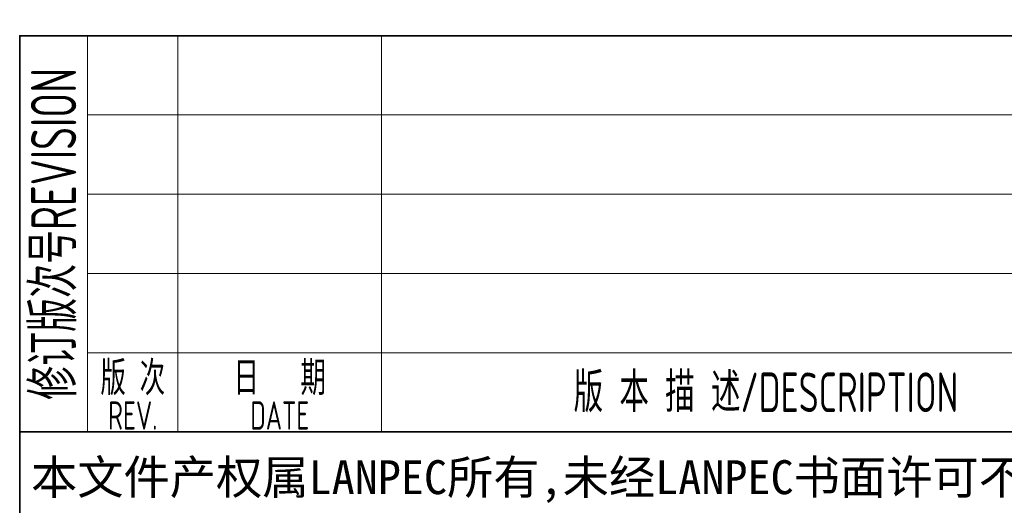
# Model space of a CAD drawing. Header units: millimetres. Extents: x 612290 to 637520, y -99766 to -71780.
# Tile 10 of 14: x 631820 to 634432, y -97890 to -96603. Entities that reach past the tile are written whole.
import ezdxf
from ezdxf.enums import TextEntityAlignment as Align

# ---------------------------------------------------------------- set-up
doc = ezdxf.new("R2010")
doc.units = ezdxf.units.MM
doc.layers.add('1粗实线', color=7, linetype='Continuous', lineweight=35)
doc.layers.add('9图表', color=4, linetype='Continuous', lineweight=13)
doc.styles.add('lanpec', font='bpec_e.shx', dxfattribs={"width": 0.75, "bigfont": 'hztxt.shx'})
doc.styles.add('黑体', font='simhei.ttf', dxfattribs={"width": 1.5})

msp = doc.modelspace()

# ---------------------------------------------------------------- linework, layer by layer
at = {"layer": '1粗实线'}
msp.add_line((637219.676, -96645.58), (631819.676, -96645.58), dxfattribs=at)
for points in [[(637219.676, -96645.58), (631819.676, -96645.58), (631819.676, -97695.581), (637219.676, -97695.581)], [(631819.676, -97695.581), (637219.676, -97695.581), (637219.676, -99465.581), (631819.676, -99465.581)]]:
    msp.add_lwpolyline(points, close=True, dxfattribs=at)
at = {"layer": '9图表'}
for p, q in [((631999.676, -96645.581), (631999.676, -97695.581)), ((632239.676, -96645.581), (632239.676, -97695.581)), ((632779.676, -96645.581), (632779.676, -97695.581)), ((637219.676, -96855.58), (631999.676, -96855.581)), ((637219.676, -97065.58), (631999.676, -97065.581)), ((637219.676, -97275.58), (631999.676, -97275.581)), ((637219.676, -97485.58), (631999.676, -97485.581))]:
    msp.add_line(p, q, dxfattribs=at)

# ---------------------------------------------------------------- texts
at = {"layer": '9图表', "style": 'lanpec', "width": 0.75}
msp.add_text('修订版次号REVISION', height=120, rotation=90, dxfattribs=at).set_placement((631909.676, -97170.581), align=Align.MIDDLE_CENTER)
for s, height, p in [('版 次', 90, (632119.676, -97553.081)), ('日   期', 90, (632509.676, -97553.081)), ('版 本 描 述/DESCRIPTION', 105, (633799.676, -97590.58)), ('REV.', 75, (632119.676, -97652.081)), ('DATE', 75, (632509.676, -97652.081))]:
    msp.add_text(s, height=height, dxfattribs=at).set_placement(p, align=Align.MIDDLE_CENTER)
at = {"layer": '9图表', "style": '黑体'}
msp.add_text('本文件产权属LANPEC所有,未经LANPEC书面许可不准复制或转让第三方。', height=90, dxfattribs=at).set_placement((631849.676, -97815.581), align=Align.MIDDLE_LEFT)

doc.saveas('drawing.dxf')
